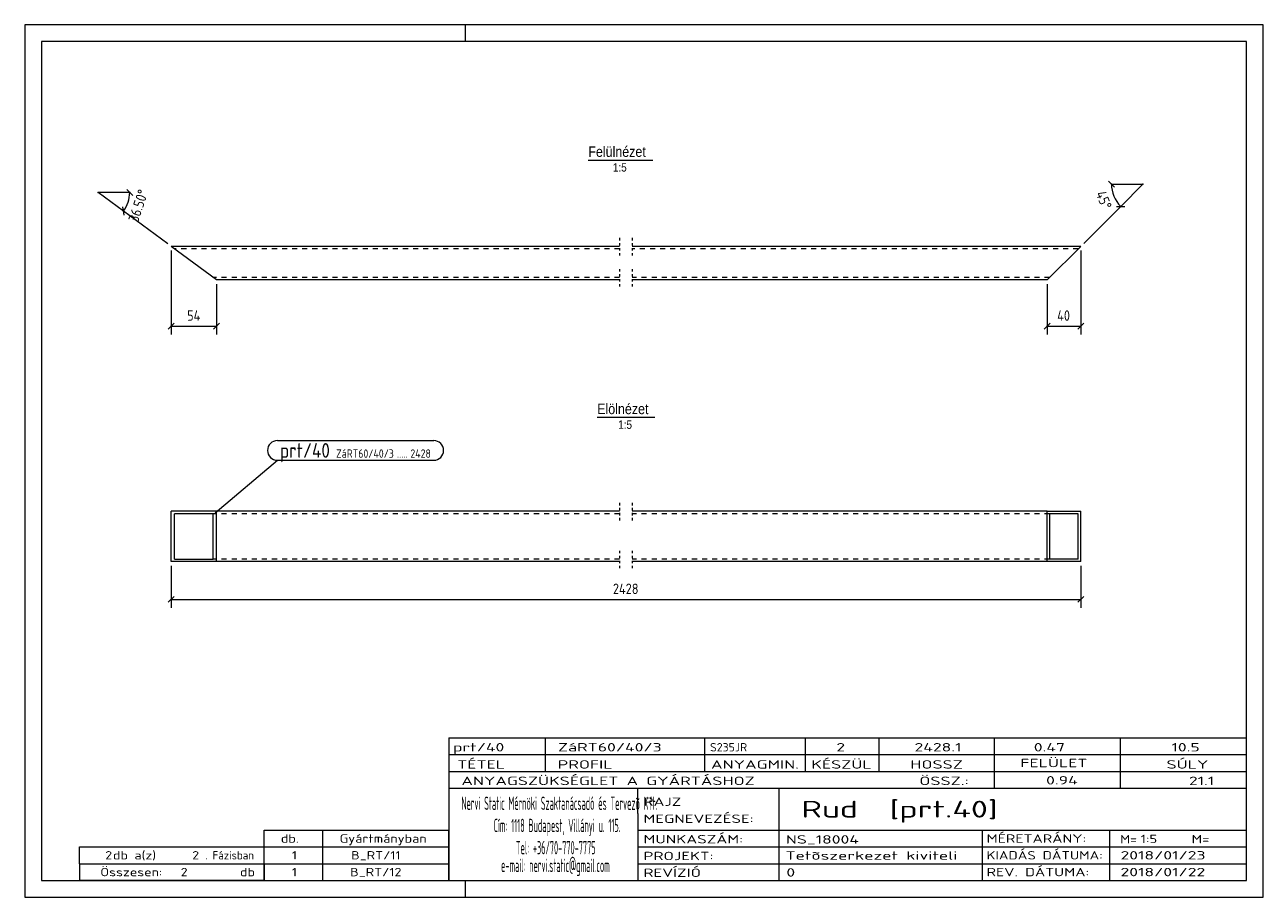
# Model space of a CAD drawing. Header units: millimetres. Extents: x 1 to 296, y 1 to 209.
import ezdxf

# ---------------------------------------------------------------- set-up
doc = ezdxf.new("R2010")
doc.units = ezdxf.units.MM
doc.header["$LTSCALE"] = 0.6
for name, pattern in [('XKITLINE00', [0]), ('XKITLINE01', [4, 1, -1, 1, -1]), ('XKITLINE02', [4, 2, -2])]:
    doc.linetypes.add(name, pattern=pattern)
for name, color, linetype, lineweight in [('DrawingSheet', 5, 'Continuous', 0), ('OtherObjectType', 1, 'Continuous', 0), ('Part', 2, 'Continuous', 0), ('PartMark', 3, 'Continuous', 0), ('Z-DIMENSIONS', 1, 'Continuous', 0)]:
    doc.layers.add(name, color=color, linetype=linetype, lineweight=lineweight)
doc.styles.add('ARIAL', font='ARIAL.TTF')
doc.styles.add('ISOCPEUR', font='ISOCPEUR.TTF')

msp = doc.modelspace()

# ---------------------------------------------------------------- linework, layer by layer
at = {"layer": 'DrawingSheet', "color": 2, "linetype": 'XKITLINE00', "lineweight": 0}
for p, q in [((296, 209), (1, 209)), ((1, 209), (1, 1)), ((106, 205), (106, 209)), ((296, 1), (296, 209)), ((106, 1), (106, 5)), ((1, 1), (296, 1))]:
    msp.add_line(p, q, dxfattribs=at)
at = {"layer": 'DrawingSheet', "color": 3, "linetype": 'XKITLINE00', "lineweight": 0}
for p, q in [((292, 205), (5, 205)), ((5, 205), (5, 5)), ((292, 5), (292, 205)), ((5, 5), (292, 5))]:
    msp.add_line(p, q, dxfattribs=at)
at = {"layer": 'OtherObjectType', "color": 6, "linetype": 'XKITLINE00', "lineweight": 0}
for p, q in [((135.24, 176.75), (150.62, 176.75)), ((137.35, 115.42), (151.06, 115.42))]:
    msp.add_line(p, q, dxfattribs=at)
at = {"layer": 'OtherObjectType', "color": 7, "linetype": 'XKITLINE00', "lineweight": 0}
for p, q in [((102, 39), (292, 39)), ((102, 39), (102, 35)), ((102, 39), (292, 39)), ((125, 35), (125, 39)), ((163, 35), (163, 39)), ((187, 35), (187, 39)), ((204.5, 35), (204.5, 39)), ((232, 35), (232, 39)), ((262, 35), (262, 39)), ((292, 35), (292, 39)), ((102, 35), (292, 35)), ((102, 35), (102, 5)), ((102, 35), (292, 35)), ((125, 31), (125, 35)), ((163, 31), (163, 35)), ((187, 31), (187, 35)), ((204.5, 31), (204.5, 35)), ((232, 31), (232, 35)), ((262, 31), (262, 35)), ((292, 31), (292, 35)), ((102, 31), (292, 31)), ((232, 27), (232, 31)), ((262, 27), (262, 31)), ((292, 27), (292, 31)), ((102, 27), (292, 27)), ((147, 21), (147, 27)), ((180.7, 17), (180.7, 27)), ((292, 21), (292, 27)), ((147, 21), (147, 5)), ((292, 17), (292, 21)), ((58, 17), (102, 17)), ((58, 13), (58, 17)), ((72, 13), (72, 17)), ((102, 13), (102, 17)), ((147, 17), (292, 17)), ((180.7, 5), (180.7, 17)), ((229.16, 13), (229.16, 17)), ((259.5, 5), (259.5, 17)), ((292, 13), (292, 17)), ((14, 9), (14, 13)), ((14, 13), (58, 13)), ((14, 13), (58, 13)), ((58, 9), (58, 13)), ((58, 13), (102, 13)), ((58, 9), (58, 13)), ((72, 9), (72, 13)), ((102, 9), (102, 13)), ((147, 13), (292, 13)), ((229.16, 5), (229.16, 13)), ((292, 9), (292, 13)), ((14, 9), (58, 9)), ((14, 9), (14, 5)), ((14, 9), (58, 9)), ((58, 9), (58, 5)), ((58, 9), (102, 9)), ((58, 5), (58, 9)), ((72, 5), (72, 9)), ((102, 5), (102, 9)), ((147, 9), (292, 9)), ((292, 5), (292, 9)), ((58, 5), (14, 5)), ((58, 5), (102, 5)), ((102, 5), (292, 5)), ((139.5, 5), (292, 5))]:
    msp.add_line(p, q, dxfattribs=at)
at = {"layer": 'Part', "color": 2, "linetype": 'XKITLINE01', "lineweight": 0}
for p, q in [((142.69, 158.17), (142.69, 153.57)), ((145.69, 158.17), (145.69, 153.57)), ((142.69, 150.77), (142.69, 146.17)), ((145.69, 150.77), (145.69, 146.17)), ((142.69, 95.02), (142.69, 90.42)), ((145.69, 95.02), (145.69, 90.42)), ((142.69, 83.62), (142.69, 79.02)), ((145.69, 83.62), (145.69, 79.02))]:
    msp.add_line(p, q, dxfattribs=at)
at = {"layer": 'Part', "color": 2, "linetype": 'XKITLINE00', "lineweight": 0}
for p, q in [((46.69, 148.17), (35.88, 156.17)), ((142.69, 156.17), (35.88, 156.17)), ((252.53, 156.17), (145.69, 156.17)), ((252.53, 156.17), (244.53, 148.17)), ((142.69, 148.17), (46.69, 148.17)), ((244.53, 148.17), (145.69, 148.17)), ((35.88, 81.02), (35.88, 93.02)), ((142.69, 93.02), (35.88, 93.02)), ((36.69, 81.62), (36.69, 92.42)), ((45.88, 92.42), (36.69, 92.42)), ((45.88, 81.62), (45.88, 92.42)), ((46.69, 81.02), (46.69, 93.02)), ((244.53, 93.02), (145.69, 93.02)), ((244.53, 81.02), (244.53, 93.02)), ((244.53, 93.02), (252.53, 93.02)), ((251.93, 92.42), (245.13, 92.42)), ((245.13, 81.62), (245.13, 92.42)), ((251.93, 81.62), (251.93, 92.42)), ((252.53, 81.02), (252.53, 93.02)), ((142.69, 81.02), (35.88, 81.02)), ((36.69, 81.62), (45.88, 81.62)), ((252.53, 81.02), (145.69, 81.02)), ((251.93, 81.62), (245.13, 81.62))]:
    msp.add_line(p, q, dxfattribs=at)
at = {"layer": 'Part', "color": 7, "linetype": 'XKITLINE02', "lineweight": 0}
for p, q in [((142.69, 155.57), (36.69, 155.57)), ((251.93, 155.57), (145.69, 155.57)), ((142.69, 148.77), (45.88, 148.77)), ((245.13, 148.77), (145.69, 148.77)), ((142.69, 92.42), (45.88, 92.42)), ((245.13, 92.42), (145.69, 92.42)), ((142.69, 81.62), (45.88, 81.62)), ((245.13, 81.62), (145.69, 81.62))]:
    msp.add_line(p, q, dxfattribs=at)
at = {"layer": 'PartMark', "color": 7, "linetype": 'XKITLINE00', "lineweight": 0}
for p, q in [((61.17, 109.87), (98.43, 109.87)), ((46.32, 92.67), (61.17, 105.17)), ((61.17, 105.17), (98.43, 105.17))]:
    msp.add_line(p, q, dxfattribs=at)
for centre, start, end in [((61.17, 107.52), 90, 270), ((98.43, 107.52), 270, 90)]:
    msp.add_arc(centre, 2.35, start, end, dxfattribs=at)
at = {"layer": 'Z-DIMENSIONS', "color": 7, "linetype": 'XKITLINE00', "lineweight": 0}
for p, q in [((259.16, 171.71), (260.57, 170.29)), ((26, 169.03), (18.5, 169.03)), ((24.53, 164.57), (18.5, 169.03)), ((26.71, 168.32), (25.29, 169.74)), ((259.86, 171), (267.36, 171)), ((262.06, 165.7), (267.36, 171)), ((24.68, 163.58), (24.38, 165.56)), ((253.24, 156.88), (262.06, 165.7)), ((261.06, 165.7), (263.06, 165.7)), ((35.08, 156.76), (24.53, 164.57)), ((35.88, 155.17), (35.88, 135.17)), ((252.53, 155.17), (252.53, 135.17)), ((46.69, 147.17), (46.69, 135.17)), ((244.53, 147.17), (244.53, 135.17)), ((36.59, 137.88), (35.17, 136.46)), ((35.88, 137.17), (46.69, 137.17)), ((47.4, 137.88), (45.98, 136.46)), ((245.24, 137.88), (243.82, 136.46)), ((244.53, 137.17), (252.53, 137.17)), ((253.24, 137.88), (251.82, 136.46)), ((35.88, 80.02), (35.88, 70.02)), ((252.53, 80.02), (252.53, 70.02)), ((36.59, 72.73), (35.17, 71.31)), ((35.88, 72.02), (252.53, 72.02)), ((253.24, 72.73), (251.82, 71.31))]:
    msp.add_line(p, q, dxfattribs=at)
for centre, start, end in [((18.5, 169.03), 323.5, 0), ((267.36, 171), 180, 225)]:
    msp.add_arc(centre, 7.5, start, end, dxfattribs=at)
at = {"layer": 'Z-DIMENSIONS', "color": 7}
for p in [(18.5, 169.03), (26, 169.03), (259.86, 171), (267.36, 171), (262.06, 165.7), (24.53, 164.57)]:
    msp.add_point(p, dxfattribs=at)
at = {"layer": 'Z-DIMENSIONS', "color": 3}
for p in [(35.88, 137.17), (46.69, 137.17), (244.53, 137.17), (252.53, 137.17), (35.88, 72.02), (252.53, 72.02)]:
    msp.add_point(p, dxfattribs=at)

# ---------------------------------------------------------------- texts
at = {"layer": 'OtherObjectType', "color": 6, "style": 'ARIAL', "width": 0.85}
for s, height, p in [('Felülnézet', 2.5, (135.24, 177.5)), ('1:5', 2, (141.08, 174)), ('Elölnézet', 2.5, (137.35, 116.17)), ('1:5', 2, (142.35, 112.67))]:
    msp.add_text(s, height=height, dxfattribs=at).set_placement(p)
at = {"layer": 'OtherObjectType', "color": 7, "style": 'ISOCPEUR'}
for s, height, width, p in [('prt/40', 2, 1.525501, (103, 35.76)), ('ZáRT60/40/3', 2, 1.525501, (128, 35.76)), ('S235JR', 2, 1.02, (164.22, 35.76)), ('2', 2, 1.525501, (194.32, 35.76)), ('2428.1', 2, 1.525501, (212.93, 35.76)), ('0.47', 2, 1.525501, (241.35, 35.76)), ('10.5', 2, 1.525501, (274.14, 35.76)), ('TÉTEL', 2, 1.525501, (104, 31.66)), ('PROFIL', 2, 1.525501, (127.96, 31.66)), ('ANYAGMIN.', 2, 1.525501, (164.47, 31.66)), ('KÉSZÜL', 2, 1.525501, (188.37, 31.66)), ('HOSSZ', 2, 1.525501, (211.96, 31.66)), ('FELÜLET', 2, 1.525501, (238.13, 32)), ('SÚLY', 2, 1.525501, (272.96, 31.66)), ('ANYAGSZÜKSÉGLET A GYÁRTÁSHOZ', 2, 1.525501, (105, 27.75)), ('ÖSSZ.:', 2, 1.525501, (214.1, 27.75)), ('0.94', 2, 1.525501, (244.28, 27.88)), ('21.1', 2, 1.525501, (278.29, 27.75)), ('Nervi Static Mérnöki\xa0Szaktanácsadó\xa0és\xa0Tervezõ Kft.', 3.1765, 0.403093, (105, 21.82)), ('RAJZ', 2, 1.445, (148.38, 22.78)), ('Rud  [prt.40]', 4, 1.474651, (186, 20)), ('MEGNEVEZÉSE:', 2, 1.445, (148.38, 18.72)), ('Cím:\xa01118 Budapest, Villányi u. 115.', 3.1765, 0.403093, (112.69, 16.53)), ('db.', 2, 1.211571, (62, 14)), ('Gyártmányban', 2, 1.211571, (76, 14)), ('MUNKASZÁM:', 2, 1.445, (148.38, 13.84)), ('NS_18004', 2, 1.525501, (182.28, 13.78)), ('MÉRETARÁNY:', 2, 1.36, (230.1, 14)), ('M=', 2, 1.211571, (261.91, 13.84)), ('1:5', 2, 1.275, (266.79, 13.9)), ('M=', 2, 1.275, (278.95, 13.87)), ('2', 2, 1.211571, (20.14, 10)), ('db a(z)', 2, 1.211571, (22, 10)), ('2', 2, 1.211571, (40.86, 10)), ('. Fázisban', 2, 0.935, (44, 10)), ('1', 2, 1.211571, (64.63, 10)), ('B_RT/11', 2, 1.211571, (78.73, 10)), ('Tel:\xa0+36/70-770-7775', 3.1765, 0.403093, (117.97, 11.24)), ('PROJEKT:', 2, 1.445, (148.38, 9.84)), ('Tetõszerkezet kiviteli ', 2, 1.525501, (182.2, 9.94)), ('KIADÁS DÁTUMA:', 2, 1.275, (230.1, 10)), ('2018/01/23', 2, 1.525501, (262, 10)), ('e-mail:\xa0nervi.static@gmail.com', 3.1765, 0.403093, (114.45, 7)), ('Összesen:            db', 2, 1.211571, (19, 6)), ('2', 2, 1.211571, (38.14, 6)), ('1', 2, 1.211571, (64.63, 6)), ('B_RT/12', 2, 1.211571, (78.49, 6)), ('REVÍZIÓ', 2, 1.445, (148.38, 5.84)), ('0', 2, 1.525501, (182.41, 5.92)), ('REV. DÁTUMA:', 2, 1.36, (230.1, 6)), ('2018/01/22', 2, 1.525501, (262, 6))]:
    msp.add_text(s, height=height, dxfattribs=dict(at, width=width)).set_placement(p)
at = {"layer": 'PartMark', "color": 3, "style": 'ISOCPEUR', "width": 0.85}
msp.add_text('prt/40', height=3.5, dxfattribs=at).set_placement((61.77, 105.77))
at = {"layer": 'PartMark', "color": 4, "style": 'ISOCPEUR', "width": 0.85}
for s, p in [('ZáRT60/40/3', (75.15, 105.77)), ('2428', (92.85, 105.77)), ('.....', (89.67, 105.77))]:
    msp.add_text(s, height=2, dxfattribs=at).set_placement(p)
at = {"layer": 'Z-DIMENSIONS', "color": 3, "style": 'ISOCPEUR', "width": 0.85}
for s, rotation, p in [('36.50°', 71.7515, (27.99, 161.72)), ('45°', -67.5002, (256.04, 168.75))]:
    msp.add_text(s, height=2.5, rotation=rotation, dxfattribs=at).set_placement(p)
for s, p in [('54', (39.67, 138.42)), ('40', (246.92, 138.42)), ('2428', (141.09, 73.27))]:
    msp.add_text(s, height=2.5, dxfattribs=at).set_placement(p)

doc.saveas('drawing.dxf')
